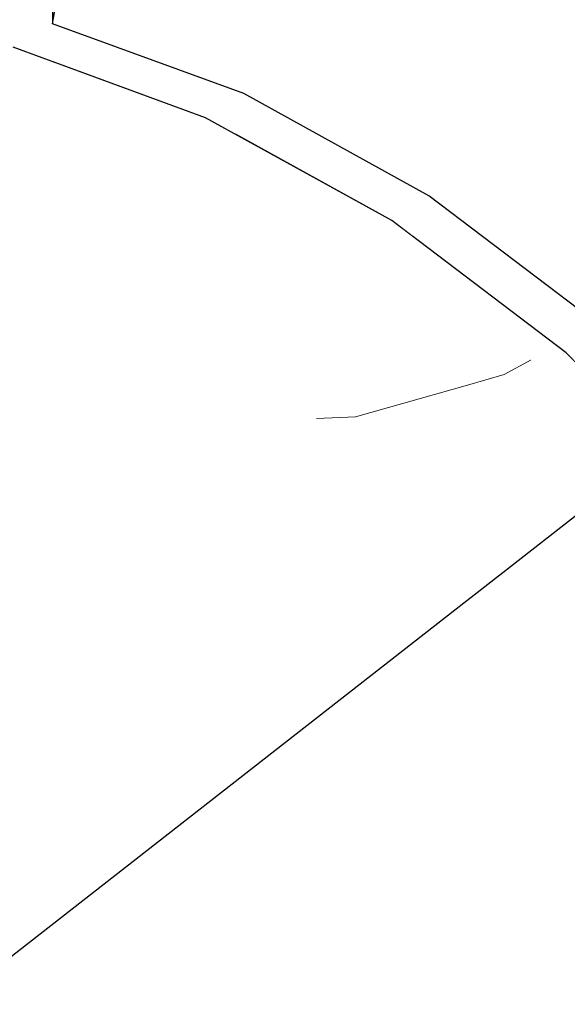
# Model space of a CAD drawing. Header units: millimetres. Extents: x -36478 to 31050, y -14815 to 11827.
# Tile 190 of 256: x -16505 to -16455, y 9179 to 9270. Entities that reach past the tile are written whole.
import ezdxf

# ---------------------------------------------------------------- set-up
doc = ezdxf.new("R2010")
doc.units = ezdxf.units.MM
doc.header["$MEASUREMENT"] = 0
doc.linetypes.add('Wipeout_Contour', pattern=[1000, 0, -1000])
for name, color, linetype in [('Nové_Konstrukce - krov', 7, 'Continuous'), ('Nové_Konstrukce - střechy a skořepiny', 7, 'Continuous'), ('Nové_Výplně - Povrchové', 7, 'Continuous')]:
    doc.layers.add(name, color=color, linetype=linetype)

# ---------------------------------------------------------------- blocks, each defined once
blk = doc.blocks.new('*X13')
at = {"layer": 'Nové_Výplně - Povrchové', "color": 21, "linetype": 'Continuous', "lineweight": 20, "true_color": 0xffaaaa}
for p, q in [((-16496.084, 9191.719), (-16484.052, 9188.72)), ((-16484.052, 9188.72), (-16470.393, 9186.964)), ((-16456.214, 9186.645), (-16442.238, 9187.777)), ((-16470.393, 9186.964), (-16456.214, 9186.645))]:
    blk.add_line(p, q, dxfattribs=at)
blk = doc.blocks.new('výplň_6_1', base_point=(0, 0))
at = {"layer": 'Nové_Výplně - Povrchové', "color": 21, "linetype": 'Continuous', "lineweight": 20, "true_color": 0xffaaaa}
blk.add_blockref('*X13', (0, 0), dxfattribs=at)
blk = doc.blocks.new('výplň_1395_1', base_point=(0, 0))
at = {"color": 254, "linetype": 'Wipeout_Contour', "lineweight": 0, "ltscale": 94390.750172}
blk.add_wipeout([(-16467.839, 9253.719), (-16469.345, 9250.006), (-16455.237, 9239.29), (-16454.217, 9238.265), (-16451.929, 9241.635)], dxfattribs=at).dxf.layer = 'Nové_Výplně - Povrchové'
blk = doc.blocks.new('výplň_1399_1', base_point=(0, 0))
at = {"color": 254, "linetype": 'Wipeout_Contour', "lineweight": 0, "ltscale": 75517.404933}
blk.add_wipeout([(-16461.542, 9265.393), (-16467.839, 9253.719), (-16451.929, 9241.635), (-16443.85, 9251.954)], dxfattribs=at).dxf.layer = 'Nové_Výplně - Povrchové'
blk = doc.blocks.new('výplň_1400_1', base_point=(0, 0))
at = {"color": 254, "linetype": 'Wipeout_Contour', "lineweight": 0, "ltscale": 94581.770435}
blk.add_wipeout([(-16502.408, 9269.549), (-16502.451, 9266.069), (-16488.353, 9260.91), (-16485.561, 9259.366), (-16484.837, 9263.119)], dxfattribs=at).dxf.layer = 'Nové_Výplně - Povrchové'
blk = doc.blocks.new('výplň_1401_1', base_point=(0, 0))
at = {"color": 254, "linetype": 'Wipeout_Contour', "lineweight": 0, "ltscale": 94487.567675}
blk.add_wipeout([(-16484.837, 9263.119), (-16485.561, 9259.366), (-16471.247, 9251.451), (-16469.345, 9250.006), (-16467.839, 9253.719)], dxfattribs=at).dxf.layer = 'Nové_Výplně - Povrchové'
blk = doc.blocks.new('výplň_1404_1', base_point=(0, 0))
at = {"color": 254, "linetype": 'Wipeout_Contour', "lineweight": 0, "ltscale": 75600.225306}
blk.add_wipeout([(-16467.839, 9253.719), (-16461.542, 9265.393), (-16480.445, 9275.846), (-16484.837, 9263.119)], dxfattribs=at).dxf.layer = 'Nové_Výplně - Povrchové'
blk = doc.blocks.new('výplň_1405_1', base_point=(0, 0))
at = {"color": 254, "linetype": 'Wipeout_Contour', "lineweight": 0, "ltscale": 75511.352298}
blk.add_wipeout([(-16443.85, 9251.954), (-16435.917, 9260.362), (-16454.598, 9274.551), (-16461.542, 9265.393)], dxfattribs=at).dxf.layer = 'Nové_Výplně - Povrchové'
blk = doc.blocks.new('výplň_1406_1', base_point=(0, 0))
at = {"color": 254, "linetype": 'Wipeout_Contour', "lineweight": 0, "ltscale": 75680.252437}
blk.add_wipeout([(-16499.985, 9282.997), (-16502.408, 9269.549), (-16484.837, 9263.119), (-16480.445, 9275.846)], dxfattribs=at).dxf.layer = 'Nové_Výplně - Povrchové'
blk = doc.blocks.new('výplň_1407_1', base_point=(0, 0))
at = {"color": 254, "linetype": 'Wipeout_Contour', "lineweight": 0, "ltscale": 75601.009728}
blk.add_wipeout([(-16461.542, 9265.393), (-16454.598, 9274.551), (-16474.557, 9285.589), (-16480.445, 9275.846)], dxfattribs=at).dxf.layer = 'Nové_Výplně - Povrchové'
blk = doc.blocks.new('výplň_1433_1', base_point=(0, 0))
at = {"color": 254, "linetype": 'Wipeout_Contour', "lineweight": 0, "ltscale": 75402.780382}
blk.add_wipeout([(-16443.984, 9197.861), (-16455.138, 9212.591), (-16457.768, 9210.545), (-16446.615, 9195.816)], dxfattribs=at).dxf.layer = 'Nové_Výplně - Povrchové'
blk = doc.blocks.new('výplň_1435_1', base_point=(0, 0))
at = {"color": 254, "linetype": 'Wipeout_Contour', "lineweight": 0, "ltscale": 75532.016189}
blk.add_wipeout([(-16457.768, 9210.545), (-16585.02, 9111.572), (-16573.866, 9096.843), (-16446.615, 9195.816)], dxfattribs=at).dxf.layer = 'Nové_Výplně - Povrchové'
blk = doc.blocks.new('výplň_1436_1', base_point=(0, 0))
at = {"color": 254, "linetype": 'Wipeout_Contour', "lineweight": 0, "ltscale": 94370.049522}
blk.add_wipeout([(-16446.615, 9195.816), (-16573.866, 9096.843), (-16572.262, 9094.724), (-16564.582, 9081.083), (-16437.617, 9179.833)], dxfattribs=at).dxf.layer = 'Nové_Výplně - Povrchové'
blk = doc.blocks.new('výplň_1437_1', base_point=(0, 0))
at = {"color": 254, "linetype": 'Wipeout_Contour', "lineweight": 0, "ltscale": 75471.996637}
blk.add_wipeout([(-16457.768, 9210.545), (-16455.138, 9212.591), (-16468.108, 9225.62), (-16470.739, 9223.574)], dxfattribs=at).dxf.layer = 'Nové_Výplně - Povrchové'
blk = doc.blocks.new('výplň_1438_1', base_point=(0, 0))
at = {"color": 254, "linetype": 'Wipeout_Contour', "lineweight": 0, "ltscale": 75808.094832}
blk.add_wipeout([(-16516.407, 9248.828), (-16638.9, 9153.556), (-16625.238, 9146.001), (-16500.51, 9243.011)], dxfattribs=at).dxf.layer = 'Nové_Výplně - Povrchové'
blk = doc.blocks.new('výplň_1439_1', base_point=(0, 0))
at = {"color": 254, "linetype": 'Wipeout_Contour', "lineweight": 0, "ltscale": 94617.730029}
blk.add_wipeout([(-16485.132, 9234.507), (-16611.487, 9136.231), (-16602.209, 9129.183), (-16597.797, 9124.751), (-16470.739, 9223.574)], dxfattribs=at).dxf.layer = 'Nové_Výplně - Povrchové'
blk = doc.blocks.new('výplň_1440_1', base_point=(0, 0))
at = {"color": 254, "linetype": 'Wipeout_Contour', "lineweight": 0, "ltscale": 94525.177872}
blk.add_wipeout([(-16470.739, 9223.574), (-16597.797, 9124.751), (-16586.108, 9113.009), (-16585.02, 9111.572), (-16457.768, 9210.545)], dxfattribs=at).dxf.layer = 'Nové_Výplně - Povrchové'
blk = doc.blocks.new('výplň_1442_1', base_point=(0, 0))
at = {"color": 254, "linetype": 'Wipeout_Contour', "lineweight": 0, "ltscale": 284175.318107}
blk.add_wipeout([(-16649.151, 9157.912), (-16642.135, 9155.345), (-16639.879, 9154.097), (-16513.626, 9252.294), (-16512.546, 9262.465), (-16509.15, 9266.498), (-16506.035, 9267.381), (-16502.451, 9266.069), (-16502.408, 9269.549), (-16501.885, 9272.452), (-16504.673, 9270.284), (-16505.883, 9279.828), (-16508.997, 9278.946), (-16512.393, 9274.913), (-16513.624, 9263.322)], dxfattribs=at).dxf.layer = 'Nové_Výplně - Povrchové'
blk = doc.blocks.new('výplň_1443_1', base_point=(0, 0))
at = {"color": 254, "linetype": 'Wipeout_Contour', "lineweight": 0, "ltscale": 113680.448058}
blk.add_wipeout([(-16500.51, 9243.011), (-16625.238, 9146.001), (-16622.156, 9144.297), (-16620.076, 9142.755), (-16611.487, 9136.231), (-16485.132, 9234.507)], dxfattribs=at).dxf.layer = 'Nové_Výplně - Povrchové'
blk = doc.blocks.new('*X2889')
at = {"layer": 'Nové_Výplně - Povrchové', "color": 21, "linetype": 'Continuous', "lineweight": 20, "true_color": 0xffaaaa}
blk.add_line((-16450.545, 9230.906), (-16453.371, 9237.416), dxfattribs=at)
blk = doc.blocks.new('výplň_1444_1', base_point=(0, 0))
at = {"color": 254, "linetype": 'Wipeout_Contour', "lineweight": 0, "ltscale": 75449.838364}
blk.add_wipeout([(-16442.957, 9223.283), (-16440.81, 9224.797), (-16455.237, 9239.29), (-16457.598, 9237.991)], dxfattribs=at).dxf.layer = 'Nové_Výplně - Povrchové'
at = {"layer": 'Nové_Výplně - Povrchové', "color": 21, "linetype": 'Continuous', "lineweight": 20, "true_color": 0xffaaaa}
blk.add_blockref('*X2889', (0, 0), dxfattribs=at)
blk = doc.blocks.new('výplň_1445_1', base_point=(0, 0))
at = {"color": 254, "linetype": 'Wipeout_Contour', "lineweight": 0, "ltscale": 75464.59283}
blk.add_wipeout([(-16455.138, 9212.591), (-16447.227, 9219.821), (-16461.675, 9234.335), (-16468.108, 9225.62)], dxfattribs=at).dxf.layer = 'Nové_Výplně - Povrchové'
blk = doc.blocks.new('výplň_1446_1', base_point=(0, 0))
at = {"color": 254, "linetype": 'Wipeout_Contour', "lineweight": 0, "ltscale": 75456.15832}
blk.add_wipeout([(-16447.227, 9219.821), (-16442.957, 9223.283), (-16457.598, 9237.991), (-16461.675, 9234.335)], dxfattribs=at).dxf.layer = 'Nové_Výplně - Povrchové'
blk = doc.blocks.new('výplň_1447_1', base_point=(0, 0))
at = {"color": 254, "linetype": 'Wipeout_Contour', "lineweight": 0, "ltscale": 75543.161973}
blk.add_wipeout([(-16468.108, 9225.62), (-16482.502, 9236.552), (-16485.132, 9234.507), (-16470.739, 9223.574)], dxfattribs=at).dxf.layer = 'Nové_Výplně - Povrchové'
blk = doc.blocks.new('*X2897')
at = {"layer": 'Nové_Výplně - Povrchové', "color": 21, "linetype": 'Continuous', "lineweight": 20, "true_color": 0xffaaaa}
for p, q in [((-16464.317, 9236.342), (-16474.587, 9233.434)), ((-16474.587, 9233.434), (-16478.163, 9233.257))]:
    blk.add_line(p, q, dxfattribs=at)
blk = doc.blocks.new('výplň_1448_1', base_point=(0, 0))
at = {"color": 254, "linetype": 'Wipeout_Contour', "lineweight": 0, "ltscale": 75539.814896}
blk.add_wipeout([(-16482.502, 9236.552), (-16468.108, 9225.62), (-16461.675, 9234.335), (-16477.708, 9246.513)], dxfattribs=at).dxf.layer = 'Nové_Výplně - Povrchové'
at = {"layer": 'Nové_Výplně - Povrchové', "color": 21, "linetype": 'Continuous', "lineweight": 20, "true_color": 0xffaaaa}
blk.add_blockref('*X2897', (0, 0), dxfattribs=at)
blk = doc.blocks.new('*X2899')
at = {"layer": 'Nové_Výplně - Povrchové', "color": 21, "linetype": 'Continuous', "lineweight": 20, "true_color": 0xffaaaa}
for p, q in [((-16458.468, 9238.652), (-16460.927, 9237.301)), ((-16460.927, 9237.301), (-16464.317, 9236.342))]:
    blk.add_line(p, q, dxfattribs=at)
blk = doc.blocks.new('výplň_1449_1', base_point=(0, 0))
at = {"color": 254, "linetype": 'Wipeout_Contour', "lineweight": 0, "ltscale": 75535.973973}
blk.add_wipeout([(-16477.708, 9246.513), (-16461.675, 9234.335), (-16457.598, 9237.991), (-16473.846, 9250.332)], dxfattribs=at).dxf.layer = 'Nové_Výplně - Povrchové'
at = {"layer": 'Nové_Výplně - Povrchové', "color": 21, "linetype": 'Continuous', "lineweight": 20, "true_color": 0xffaaaa}
blk.add_blockref('*X2899', (0, 0), dxfattribs=at)
blk = doc.blocks.new('výplň_1450_1', base_point=(0, 0))
at = {"color": 254, "linetype": 'Wipeout_Contour', "lineweight": 0, "ltscale": 75682.677604}
blk.add_wipeout([(-16513.777, 9250.874), (-16516.407, 9248.828), (-16500.51, 9243.011), (-16497.88, 9245.057)], dxfattribs=at).dxf.layer = 'Nové_Výplně - Povrchové'
blk = doc.blocks.new('výplň_1451_1', base_point=(0, 0))
at = {"color": 254, "linetype": 'Wipeout_Contour', "lineweight": 0, "ltscale": 75614.108163}
blk.add_wipeout([(-16482.502, 9236.552), (-16497.88, 9245.057), (-16500.51, 9243.011), (-16485.132, 9234.507)], dxfattribs=at).dxf.layer = 'Nové_Výplně - Povrchové'
blk = doc.blocks.new('výplň_1452_1', base_point=(0, 0))
at = {"color": 254, "linetype": 'Wipeout_Contour', "lineweight": 0, "ltscale": 75529.600854}
blk.add_wipeout([(-16455.237, 9239.29), (-16471.247, 9251.451), (-16473.846, 9250.332), (-16457.598, 9237.991)], dxfattribs=at).dxf.layer = 'Nové_Výplně - Povrchové'
blk = doc.blocks.new('výplň_1453_1', base_point=(0, 0))
at = {"color": 254, "linetype": 'Wipeout_Contour', "lineweight": 0, "ltscale": 75609.106505}
blk.add_wipeout([(-16473.846, 9250.332), (-16471.247, 9251.451), (-16488.353, 9260.91), (-16491.205, 9259.931)], dxfattribs=at).dxf.layer = 'Nové_Výplně - Povrchové'
blk = doc.blocks.new('výplň_1454_1', base_point=(0, 0))
at = {"color": 254, "linetype": 'Wipeout_Contour', "lineweight": 0, "ltscale": 75685.937117}
blk.add_wipeout([(-16506.035, 9267.381), (-16509.15, 9266.498), (-16491.205, 9259.931), (-16488.353, 9260.91)], dxfattribs=at).dxf.layer = 'Nové_Výplně - Povrchové'
blk = doc.blocks.new('výplň_1455_1', base_point=(0, 0))
at = {"color": 254, "linetype": 'Wipeout_Contour', "lineweight": 0, "ltscale": 75614.801705}
blk.add_wipeout([(-16497.88, 9245.057), (-16482.502, 9236.552), (-16477.708, 9246.513), (-16494.838, 9255.985)], dxfattribs=at).dxf.layer = 'Nové_Výplně - Povrchové'
blk = doc.blocks.new('výplň_1456_1', base_point=(0, 0))
at = {"color": 254, "linetype": 'Wipeout_Contour', "lineweight": 0, "ltscale": 75615.535178}
blk.add_wipeout([(-16477.708, 9246.513), (-16473.846, 9250.332), (-16491.205, 9259.931), (-16494.838, 9255.985)], dxfattribs=at).dxf.layer = 'Nové_Výplně - Povrchové'
blk = doc.blocks.new('výplň_1457_1', base_point=(0, 0))
at = {"color": 254, "linetype": 'Wipeout_Contour', "lineweight": 0, "ltscale": 94615.742324}
blk.add_wipeout([(-16513.626, 9252.294), (-16513.777, 9250.874), (-16497.88, 9245.057), (-16494.838, 9255.985), (-16512.546, 9262.465)], dxfattribs=at).dxf.layer = 'Nové_Výplně - Povrchové'
blk = doc.blocks.new('výplň_1458_1', base_point=(0, 0))
at = {"color": 254, "linetype": 'Wipeout_Contour', "lineweight": 0, "ltscale": 75692.422191}
blk.add_wipeout([(-16509.15, 9266.498), (-16512.546, 9262.465), (-16494.838, 9255.985), (-16491.205, 9259.931)], dxfattribs=at).dxf.layer = 'Nové_Výplně - Povrchové'

msp = doc.modelspace()

# ---------------------------------------------------------------- block references
at = {"layer": 'Nové_Výplně - Povrchové', "color": 21, "linetype": 'Continuous', "lineweight": 20, "true_color": 0xffaaaa}
msp.add_blockref('výplň_6_1', (0, 0), dxfattribs=at)

# ---------------------------------------------------------------- next in the draw order: block references
for name in ['výplň_1400_1', 'výplň_1395_1', 'výplň_1433_1']:
    msp.add_blockref(name, (0, 0), dxfattribs=at)

# ---------------------------------------------------------------- next in the draw order: block references
for name in ['výplň_1399_1', 'výplň_1435_1']:
    msp.add_blockref(name, (0, 0), dxfattribs=at)

# ---------------------------------------------------------------- next in the draw order: block references
for name in ['výplň_1401_1', 'výplň_1437_1', 'výplň_1436_1']:
    msp.add_blockref(name, (0, 0), dxfattribs=at)

# ---------------------------------------------------------------- next in the draw order: block references
for name in ['výplň_1404_1', 'výplň_1438_1']:
    msp.add_blockref(name, (0, 0), dxfattribs=at)

# ---------------------------------------------------------------- next in the draw order: block references
for name in ['výplň_1406_1', 'výplň_1405_1', 'výplň_1439_1']:
    msp.add_blockref(name, (0, 0), dxfattribs=at)

# ---------------------------------------------------------------- next in the draw order: block references
for name in ['výplň_1407_1', 'výplň_1440_1']:
    msp.add_blockref(name, (0, 0), dxfattribs=at)

# ---------------------------------------------------------------- next in the draw order: block references
for name in ['výplň_1442_1', 'výplň_1444_1']:
    msp.add_blockref(name, (0, 0), dxfattribs=at)

# ---------------------------------------------------------------- next in the draw order: linework, layer by layer
at = {"layer": 'Nové_Konstrukce - krov', "color": 1, "linetype": 'Continuous', "lineweight": 25}
for p, q in [((-16502.408, 9269.549), (-16499.985, 9282.997)), ((-16502.255, 9281.997), (-16502.408, 9269.549))]:
    msp.add_line(p, q, dxfattribs=at)

# ---------------------------------------------------------------- next in the draw order: block references
at = {"layer": 'Nové_Výplně - Povrchové', "color": 21, "linetype": 'Continuous', "lineweight": 20, "true_color": 0xffaaaa}
for name in ['výplň_1443_1', 'výplň_1445_1']:
    msp.add_blockref(name, (0, 0), dxfattribs=at)

# ---------------------------------------------------------------- next in the draw order: block references
for name in ['výplň_1450_1', 'výplň_1446_1', 'výplň_1447_1']:
    msp.add_blockref(name, (0, 0), dxfattribs=at)

# ---------------------------------------------------------------- next in the draw order: block references
msp.add_blockref('výplň_1448_1', (0, 0), dxfattribs=at)

# ---------------------------------------------------------------- next in the draw order: block references
for name in ['výplň_1449_1', 'výplň_1451_1']:
    msp.add_blockref(name, (0, 0), dxfattribs=at)

# ---------------------------------------------------------------- next in the draw order: block references
msp.add_blockref('výplň_1452_1', (0, 0), dxfattribs=at)

# ---------------------------------------------------------------- next in the draw order: linework, layer by layer
at = {"layer": 'Nové_Konstrukce - krov', "color": 1, "linetype": 'Continuous', "lineweight": 25}
for p, q in [((-16451.929, 9241.635), (-16467.839, 9253.719)), ((-16440.81, 9224.797), (-16455.237, 9239.29))]:
    msp.add_line(p, q, dxfattribs=at)

# ---------------------------------------------------------------- next in the draw order: block references
at = {"layer": 'Nové_Výplně - Povrchové', "color": 21, "linetype": 'Continuous', "lineweight": 20, "true_color": 0xffaaaa}
msp.add_blockref('výplň_1453_1', (0, 0), dxfattribs=at)

# ---------------------------------------------------------------- next in the draw order: linework, layer by layer
at = {"layer": 'Nové_Konstrukce - krov', "color": 1, "linetype": 'Continuous', "lineweight": 25}
msp.add_line((-16455.237, 9239.29), (-16471.247, 9251.451), dxfattribs=at)

# ---------------------------------------------------------------- next in the draw order: block references
at = {"layer": 'Nové_Výplně - Povrchové', "color": 21, "linetype": 'Continuous', "lineweight": 20, "true_color": 0xffaaaa}
for name in ['výplň_1454_1', 'výplň_1455_1']:
    msp.add_blockref(name, (0, 0), dxfattribs=at)

# ---------------------------------------------------------------- next in the draw order: block references
msp.add_blockref('výplň_1456_1', (0, 0), dxfattribs=at)

# ---------------------------------------------------------------- next in the draw order: linework, layer by layer
at = {"layer": 'Nové_Konstrukce - krov', "color": 1, "linetype": 'Continuous', "lineweight": 25}
for p, q in [((-16467.839, 9253.719), (-16484.837, 9263.119)), ((-16471.247, 9251.451), (-16488.353, 9260.91))]:
    msp.add_line(p, q, dxfattribs=at)

# ---------------------------------------------------------------- next in the draw order: block references
at = {"layer": 'Nové_Výplně - Povrchové', "color": 21, "linetype": 'Continuous', "lineweight": 20, "true_color": 0xffaaaa}
msp.add_blockref('výplň_1457_1', (0, 0), dxfattribs=at)

# ---------------------------------------------------------------- next in the draw order: block references
msp.add_blockref('výplň_1458_1', (0, 0), dxfattribs=at)

# ---------------------------------------------------------------- next in the draw order: linework, layer by layer
at = {"layer": 'Nové_Konstrukce - krov', "color": 1, "linetype": 'Continuous', "lineweight": 25}
for p, q in [((-16484.837, 9263.119), (-16502.408, 9269.549)), ((-16488.353, 9260.91), (-16506.035, 9267.381))]:
    msp.add_line(p, q, dxfattribs=at)
at = {"layer": 'Nové_Konstrukce - střechy a skořepiny', "color": 1, "linetype": 'Continuous', "lineweight": 25}
msp.add_line((-14406.177, 10825.99), (-19182.706, 7090.827), dxfattribs=at)

doc.saveas('drawing.dxf')
